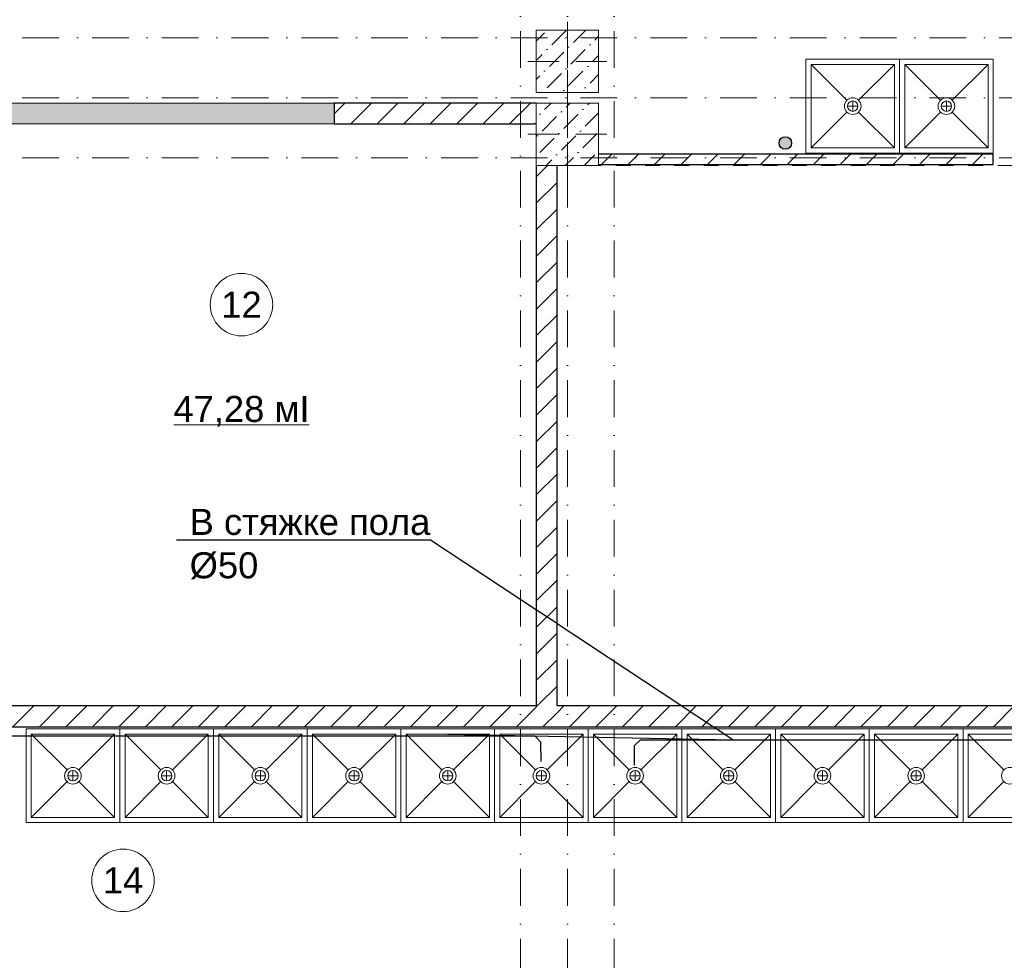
# Model space of a CAD drawing. Header units: millimetres. Extents: x -2890 to 117730, y -526 to 88572.
# Tile 46 of 65: x 71824 to 81283, y 27014 to 36046. Entities that reach past the tile are written whole.
import ezdxf
from ezdxf import colors
from ezdxf.entities.mleader import LeaderData, LeaderLine
from ezdxf.math import Vec2, Vec3

# ---------------------------------------------------------------- set-up
doc = ezdxf.new("R2010")
doc.units = ezdxf.units.MM
doc.header["$MEASUREMENT"] = 0
doc.set_wipeout_variables(frame=1)
for name, pattern in [('Wipeout_Contour', [1000, 0, -1000]), ('короткая штриховая', [2.822222, 1.411111, -1.411111]), ('Штрихпунктирная', [6.702778, 3.527778, -1.763889, 0, -1.411111])]:
    doc.linetypes.add(name, pattern=pattern)
for name, color, linetype in [('ВК_К1', 34, 'Continuous'), ('ВК_Текст', 7, 'Continuous'), ('Интерьер - Оборудование', 7, 'Continuous'), ('Конструктив - Колонны', 7, 'Continuous'), ('Конструктив - Стены блок 100 нов', 7, 'Continuous'), ('Конструктив - Стены Блок 200 нов', 7, 'Continuous'), ('Элемент Модели - Зона', 7, 'Continuous'), ('Элемент Модели - Оси', 7, 'Continuous')]:
    doc.layers.add(name, color=color, linetype=linetype)
doc.styles.get("Standard").update_dxf_attribs({"font": 'ARIALUNI.TTF', "height": 250})
doc.styles.add('СГЕНЕРИР_СТИЛЬ_4', font='arial.ttf')
pattern_1 = [(45, (-30913.89, 8295.99), (-127.27922, 127.27922), [])]
pattern_2 = [(45, (-30913.9, 8296), (-183.84776, 183.84776), [195, -65, 0, -65]), (45, (-30890.9, 8502.82), (-183.84776, 183.84776), [195, -65, 0, -65])]

# ---------------------------------------------------------------- blocks, each defined once
blk = doc.blocks.new('_None')

msp = doc.modelspace()

# ---------------------------------------------------------------- linework, layer by layer
at = {"layer": 'ВК_К1', "ltscale": 100}
for p, q in [((76776.4, 29166.2), (71702.6, 29166.2)), ((76831.8, 29110), (76776.4, 29166.2)), ((76833.2, 28922.4), (76831.8, 29110)), ((77730.2, 28888.3), (77731.6, 29075.9)), ((77731.6, 29075.9), (77787.1, 29132.1)), ((77787.1, 29132.1), (82934.8, 29132.1))]:
    msp.add_line(p, q, dxfattribs=at)
at = {"layer": 'Интерьер - Оборудование', "color": 7, "linetype": 'Continuous', "lineweight": 5, "ltscale": 100}
for p, q in [((80226.7, 35616), (79426.7, 35616)), ((79426.7, 35616), (79426.7, 34816)), ((79426.7, 35616), (79770.1, 35272.6)), ((80226.7, 35616), (79883.2, 35272.6)), ((80226.7, 34816), (80226.7, 35616)), ((81126.7, 35616), (80326.7, 35616)), ((80326.7, 35616), (80326.7, 34816)), ((80326.7, 35616), (80670.1, 35272.6)), ((81126.7, 35616), (80783.2, 35272.6)), ((81126.7, 34816), (81126.7, 35616)), ((79876.7, 35216), (79776.7, 35216)), ((79826.7, 35266), (79826.7, 35166)), ((80776.7, 35216), (80676.7, 35216)), ((80726.7, 35266), (80726.7, 35166)), ((79426.7, 34816), (79770.1, 35159.4)), ((80226.7, 34816), (79883.2, 35159.4)), ((80326.7, 34816), (80670.1, 35159.4)), ((81126.7, 34816), (80783.2, 35159.4)), ((79426.7, 34816), (80226.7, 34816)), ((80326.7, 34816), (81126.7, 34816)), ((71936.1, 29186.1), (71936.1, 28386.1)), ((72736.1, 29186.1), (71936.1, 29186.1)), ((71936.1, 29186.1), (72279.6, 28842.7)), ((72736.1, 29186.1), (72392.7, 28842.7)), ((72736.1, 28386.1), (72736.1, 29186.1)), ((72836.1, 29186.1), (72836.1, 28386.1)), ((73636.1, 29186.1), (72836.1, 29186.1)), ((72836.1, 29186.1), (73179.6, 28842.7)), ((73636.1, 29186.1), (73292.7, 28842.7)), ((73636.1, 28386.1), (73636.1, 29186.1)), ((73736.1, 29186.1), (73736.1, 28386.1)), ((74536.1, 29186.1), (73736.1, 29186.1)), ((73736.1, 29186.1), (74079.6, 28842.7)), ((74536.1, 29186.1), (74192.7, 28842.7)), ((74536.1, 28386.1), (74536.1, 29186.1)), ((74636.1, 29186.1), (74636.1, 28386.1)), ((75436.1, 29186.1), (74636.1, 29186.1)), ((74636.1, 29186.1), (74979.6, 28842.7)), ((75436.1, 29186.1), (75092.7, 28842.7)), ((75436.1, 28386.1), (75436.1, 29186.1)), ((75536.1, 29186.1), (75536.1, 28386.1)), ((76336.1, 29186.1), (75536.1, 29186.1)), ((75536.1, 29186.1), (75879.6, 28842.7)), ((76336.1, 29186.1), (75992.7, 28842.7)), ((76336.1, 28386.1), (76336.1, 29186.1)), ((76436.1, 29186.1), (76436.1, 28386.1)), ((77236.1, 29186.1), (76436.1, 29186.1)), ((76436.1, 29186.1), (76779.6, 28842.7)), ((77236.1, 29186.1), (76892.7, 28842.7)), ((77236.1, 28386.1), (77236.1, 29186.1)), ((77336.1, 29186.1), (77336.1, 28386.1)), ((78136.1, 29186.1), (77336.1, 29186.1)), ((77336.1, 29186.1), (77679.6, 28842.7)), ((78136.1, 29186.1), (77792.7, 28842.7)), ((78136.1, 28386.1), (78136.1, 29186.1)), ((78236.1, 29186.1), (78236.1, 28386.1)), ((79036.1, 29186.1), (78236.1, 29186.1)), ((78236.1, 29186.1), (78579.6, 28842.7)), ((79036.1, 29186.1), (78692.7, 28842.7)), ((79036.1, 28386.1), (79036.1, 29186.1)), ((79136.1, 29186.1), (79136.1, 28386.1)), ((79936.1, 29186.1), (79136.1, 29186.1)), ((79136.1, 29186.1), (79479.6, 28842.7)), ((79936.1, 29186.1), (79592.7, 28842.7)), ((79936.1, 28386.1), (79936.1, 29186.1)), ((80036.1, 29186.1), (80036.1, 28386.1)), ((80836.1, 29186.1), (80036.1, 29186.1)), ((80036.1, 29186.1), (80379.6, 28842.7)), ((80836.1, 29186.1), (80492.7, 28842.7)), ((80836.1, 28386.1), (80836.1, 29186.1)), ((80936.1, 29186.1), (80936.1, 28386.1)), ((81736.1, 29186.1), (80936.1, 29186.1)), ((80936.1, 29186.1), (81279.6, 28842.7)), ((72286.1, 28786.1), (72386.1, 28786.1)), ((72336.1, 28736.1), (72336.1, 28836.1)), ((73186.1, 28786.1), (73286.1, 28786.1)), ((73236.1, 28736.1), (73236.1, 28836.1)), ((74086.1, 28786.1), (74186.1, 28786.1)), ((74136.1, 28736.1), (74136.1, 28836.1)), ((74986.1, 28786.1), (75086.1, 28786.1)), ((75036.1, 28736.1), (75036.1, 28836.1)), ((75886.1, 28786.1), (75986.1, 28786.1)), ((75936.1, 28736.1), (75936.1, 28836.1)), ((76786.1, 28786.1), (76886.1, 28786.1)), ((76836.1, 28736.1), (76836.1, 28836.1)), ((77686.1, 28786.1), (77786.1, 28786.1)), ((77736.1, 28736.1), (77736.1, 28836.1)), ((78586.1, 28786.1), (78686.1, 28786.1)), ((78636.1, 28736.1), (78636.1, 28836.1)), ((79486.1, 28786.1), (79586.1, 28786.1)), ((79536.1, 28736.1), (79536.1, 28836.1)), ((80386.1, 28786.1), (80486.1, 28786.1)), ((80436.1, 28736.1), (80436.1, 28836.1)), ((71936.1, 28386.1), (72279.6, 28729.5)), ((72736.1, 28386.1), (72392.7, 28729.5)), ((72836.1, 28386.1), (73179.6, 28729.5)), ((73636.1, 28386.1), (73292.7, 28729.5)), ((73736.1, 28386.1), (74079.6, 28729.5)), ((74536.1, 28386.1), (74192.7, 28729.5)), ((74636.1, 28386.1), (74979.6, 28729.5)), ((75436.1, 28386.1), (75092.7, 28729.5)), ((75536.1, 28386.1), (75879.6, 28729.5)), ((76336.1, 28386.1), (75992.7, 28729.5)), ((76436.1, 28386.1), (76779.6, 28729.5)), ((77236.1, 28386.1), (76892.7, 28729.5)), ((77336.1, 28386.1), (77679.6, 28729.5)), ((78136.1, 28386.1), (77792.7, 28729.5)), ((78236.1, 28386.1), (78579.6, 28729.5)), ((79036.1, 28386.1), (78692.7, 28729.5)), ((79136.1, 28386.1), (79479.6, 28729.5)), ((79936.1, 28386.1), (79592.7, 28729.5)), ((80036.1, 28386.1), (80379.6, 28729.5)), ((80836.1, 28386.1), (80492.7, 28729.5)), ((80936.1, 28386.1), (81279.6, 28729.5)), ((71936.1, 28386.1), (72736.1, 28386.1)), ((72836.1, 28386.1), (73636.1, 28386.1)), ((73736.1, 28386.1), (74536.1, 28386.1)), ((74636.1, 28386.1), (75436.1, 28386.1)), ((75536.1, 28386.1), (76336.1, 28386.1)), ((76436.1, 28386.1), (77236.1, 28386.1)), ((77336.1, 28386.1), (78136.1, 28386.1)), ((78236.1, 28386.1), (79036.1, 28386.1)), ((79136.1, 28386.1), (79936.1, 28386.1)), ((80036.1, 28386.1), (80836.1, 28386.1)), ((80936.1, 28386.1), (81736.1, 28386.1))]:
    msp.add_line(p, q, dxfattribs=at)
for centre, radius in [((79826.7, 35216), 80), ((80726.7, 35216), 80), ((79826.7, 35216), 50), ((80726.7, 35216), 50), ((72336.1, 28786.1), 80), ((73236.1, 28786.1), 80), ((74136.1, 28786.1), 80), ((75036.1, 28786.1), 80), ((75936.1, 28786.1), 80), ((76836.1, 28786.1), 80), ((77736.1, 28786.1), 80), ((78636.1, 28786.1), 80), ((79536.1, 28786.1), 80), ((80436.1, 28786.1), 80), ((81336.1, 28786.1), 80), ((72336.1, 28786.1), 50), ((73236.1, 28786.1), 50), ((74136.1, 28786.1), 50), ((75036.1, 28786.1), 50), ((75936.1, 28786.1), 50), ((76836.1, 28786.1), 50), ((77736.1, 28786.1), 50), ((78636.1, 28786.1), 50), ((79536.1, 28786.1), 50), ((80436.1, 28786.1), 50)]:
    msp.add_circle(centre, radius, dxfattribs=at)
at = {"layer": 'Конструктив - Стены Блок 200 нов', "color": 7, "linetype": 'Continuous', "lineweight": 15, "ltscale": 100}
for p, q in [((74405.2, 35246), (73505.2, 35246)), ((74405.2, 35246), (73505.2, 35246)), ((74405.2, 35046), (73505.2, 35046)), ((74405.2, 35046), (73505.2, 35046))]:
    msp.add_line(p, q, dxfattribs=at)
at = {"layer": 'Конструктив - Стены Блок 200 нов', "color": 7, "linetype": 'Continuous', "lineweight": 30, "ltscale": 100}
msp.add_line((76786.1, 35046), (76766.1, 35046), dxfattribs=at)
at = {"layer": 'Элемент Модели - Зона', "color": 7, "linetype": 'Continuous', "lineweight": 0, "ltscale": 100}
msp.add_line((73304.6, 32156), (74605.2, 32156), dxfattribs=at)
at = {"layer": 'Элемент Модели - Зона', "color": 7, "linetype": 'Continuous', "lineweight": 0, "ltscale": 100, "flags": 128}
for points in [[(74254.9, 33309.6, 1), (73654.9, 33309.6, 1)], [(73117.1, 27781.4, 1), (72517.1, 27781.4, 1)]]:
    msp.add_lwpolyline(points, format="xyb", close=True, dxfattribs=at)
at = {"layer": 'Элемент Модели - Оси', "color": 7, "linetype": 'Штрихпунктирная', "lineweight": 15, "ltscale": 100}
msp.add_line((3470.8, 35296), (114954, 35296), dxfattribs=at)

# ---------------------------------------------------------------- texts
at = {"layer": 'Элемент Модели - Зона', "color": 7, "linetype": 'Continuous', "lineweight": 0, "ltscale": 100, "char_height": 250, "attachment_point": 5, "style": 'СГЕНЕРИР_СТИЛЬ_4'}
for s, insert in [('\\A1;12', (73954.9, 33309.6)), ('\\A1;47,28 мІ', (73954.9, 32285.3)), ('\\A1;14', (72817.1, 27781.4))]:
    msp.add_mtext(s, dxfattribs=dict(at, insert=insert))

# ---------------------------------------------------------------- wipeouts: each hides what was drawn before it
at = {"color": 254, "linetype": 'Wipeout_Contour', "lineweight": 0, "ltscale": 100}
for points, layer in [([(77386.1, 34656), (81176.7, 34656), (81176.7, 34756), (77386.1, 34756)], 'Конструктив - Стены блок 100 нов'), ([(76986.1, 29256.1), (86216.1, 29256.1), (86216.1, 29456.1), (76986.1, 29456.1)], 'Конструктив - Стены Блок 200 нов')]:
    msp.add_wipeout(points, dxfattribs=at).dxf.layer = layer

# ---------------------------------------------------------------- next in the draw order: hatches: boundary and pattern name
at = {"layer": 'ВК_К1', "ltscale": 100}
h = msp.add_hatch(color=256, dxfattribs=at)
h.dxf.hatch_style = 1
h.paths.add_polyline_path([(79238.8, 34861.3, 1), (79119.1, 34861.3, 1)])
at = {"layer": 'Конструктив - Стены блок 100 нов', "linetype": 'Continuous', "lineweight": 5, "ltscale": 100}
h = msp.add_hatch(dxfattribs=at)
h.set_pattern_fill('БЛОКИ_БЕТОННЫЕ_ЭФФЕКТИВН_7F', scale=100, style=0, pattern_type=2)
h.set_pattern_definition(pattern_1)
h.paths.add_polyline_path([(77386.1, 34656), (81176.7, 34656), (81176.7, 34756), (77386.1, 34756)])
at = {"layer": 'Конструктив - Стены Блок 200 нов', "linetype": 'Continuous', "lineweight": 5, "ltscale": 100}
h = msp.add_hatch(dxfattribs=at)
h.set_pattern_fill('БЛОКИ_БЕТОННЫЕ_ЭФФЕКТИВН_7F', scale=100, style=0, pattern_type=2)
h.set_pattern_definition(pattern_1)
h.paths.add_polyline_path([(76986.1, 29256.1), (86216.1, 29256.1), (86216.1, 29456.1), (76986.1, 29456.1)])

# ---------------------------------------------------------------- next in the draw order: linework, layer by layer
at = {"layer": 'ВК_К1', "ltscale": 100}
msp.add_circle((79178.9, 34861.3), 59.9, dxfattribs=at)
at = {"layer": 'Интерьер - Оборудование', "color": 7, "linetype": 'Continuous', "lineweight": 5, "ltscale": 100, "flags": 128}
for points in [[(80276.7, 35666), (79376.7, 35666), (79376.7, 34766), (80276.7, 34766)], [(81176.7, 35666), (80276.7, 35666), (80276.7, 34766), (81176.7, 34766)], [(77286.1, 28336.1), (78186.1, 28336.1), (78186.1, 29236.1), (77286.1, 29236.1)], [(78186.1, 28336.1), (79086.1, 28336.1), (79086.1, 29236.1), (78186.1, 29236.1)], [(79086.1, 28336.1), (79986.1, 28336.1), (79986.1, 29236.1), (79086.1, 29236.1)], [(79986.1, 28336.1), (80886.1, 28336.1), (80886.1, 29236.1), (79986.1, 29236.1)], [(80886.1, 28336.1), (81786.1, 28336.1), (81786.1, 29236.1), (80886.1, 29236.1)]]:
    msp.add_lwpolyline(points, close=True, dxfattribs=at)
at = {"layer": 'Конструктив - Стены блок 100 нов', "color": 7, "linetype": 'Continuous', "lineweight": 30, "ltscale": 100}
for p, q in [((81176.7, 34756), (77386.1, 34756)), ((77386.1, 34656), (81176.7, 34656))]:
    msp.add_line(p, q, dxfattribs=at)
at = {"layer": 'Конструктив - Стены блок 100 нов', "color": 7, "linetype": 'Continuous', "lineweight": 30, "ltscale": 100, "flags": 128}
msp.add_lwpolyline([(81176.7, 34656), (81176.7, 34756)], dxfattribs=at)
at = {"layer": 'Элемент Модели - Оси', "color": 7, "linetype": 'Штрихпунктирная', "lineweight": 15, "ltscale": 100}
msp.add_line((77536.1, 82191.7), (77536.1, 15620.8), dxfattribs=at)

# ---------------------------------------------------------------- next in the draw order: wipeouts: each hides what was drawn before it
at = {"color": 254, "linetype": 'Wipeout_Contour', "lineweight": 0, "ltscale": 100}
msp.add_wipeout([(76786.1, 35246), (74846.1, 35246), (74846.1, 35046), (76786.1, 35046)], dxfattribs=at).dxf.layer = 'Конструктив - Стены Блок 200 нов'

# ---------------------------------------------------------------- next in the draw order: hatches: boundary and pattern name
at = {"layer": 'Конструктив - Стены Блок 200 нов', "linetype": 'Continuous', "lineweight": 0, "ltscale": 100}
msp.add_hatch(color=255, dxfattribs=at).paths.add_polyline_path([(70326.1, 35196), (70326.1, 35046), (74846.1, 35046), (74846.1, 35196), (74846.1, 35246), (70326.1, 35246)])
at = {"layer": 'Конструктив - Стены Блок 200 нов', "linetype": 'Continuous', "lineweight": 5, "ltscale": 100}
h = msp.add_hatch(dxfattribs=at)
h.set_pattern_fill('БЛОКИ_БЕТОННЫЕ_ЭФФЕКТИВН_7F', scale=100, style=0, pattern_type=2)
h.set_pattern_definition(pattern_1)
h.paths.add_polyline_path([(76786.1, 35246), (74846.1, 35246), (74846.1, 35046), (76786.1, 35046)])

# ---------------------------------------------------------------- next in the draw order: linework, layer by layer
at = {"layer": 'Конструктив - Стены Блок 200 нов', "color": 7, "linetype": 'Continuous', "lineweight": 15, "ltscale": 100}
for p, q in [((74846.1, 35246), (70326.1, 35246)), ((74846.1, 35246), (70326.1, 35246)), ((74846.1, 35046), (70326.1, 35046)), ((74846.1, 35046), (70326.1, 35046))]:
    msp.add_line(p, q, dxfattribs=at)
at = {"layer": 'Конструктив - Стены Блок 200 нов', "color": 7, "linetype": 'Continuous', "lineweight": 30, "ltscale": 100}
for p, q in [((76786.1, 35246), (74846.1, 35246)), ((74846.1, 35246), (74846.1, 35196)), ((74846.1, 35196), (74846.1, 35046)), ((74846.1, 35046), (76766.1, 35046)), ((76786.1, 35046), (76766.1, 35046))]:
    msp.add_line(p, q, dxfattribs=at)

# ---------------------------------------------------------------- next in the draw order: wipeouts: each hides what was drawn before it
at = {"color": 254, "linetype": 'Wipeout_Contour', "lineweight": 0, "ltscale": 100}
msp.add_wipeout([(76786.1, 29256.1), (76986.1, 29256.1), (76986.1, 29456.1), (76786.1, 29456.1)], dxfattribs=at).dxf.layer = 'Конструктив - Стены Блок 200 нов'

# ---------------------------------------------------------------- next in the draw order: hatches: boundary and pattern name
at = {"layer": 'Конструктив - Стены Блок 200 нов', "linetype": 'Continuous', "lineweight": 5, "ltscale": 100}
h = msp.add_hatch(dxfattribs=at)
h.set_pattern_fill('БЛОКИ_БЕТОННЫЕ_ЭФФЕКТИВН_7F', scale=100, style=0, pattern_type=2)
h.set_pattern_definition(pattern_1)
h.paths.add_polyline_path([(76786.1, 29256.1), (76986.1, 29256.1), (76986.1, 29456.1), (76786.1, 29456.1)])

# ---------------------------------------------------------------- next in the draw order: linework, layer by layer
at = {"layer": 'Конструктив - Стены Блок 200 нов', "color": 7, "linetype": 'Continuous', "lineweight": 30, "ltscale": 100}
for p, q in [((76986.1, 29456.1), (76986.1, 29476.1)), ((86216.1, 29456.1), (76986.1, 29456.1)), ((76986.1, 29256.1), (86216.1, 29256.1))]:
    msp.add_line(p, q, dxfattribs=at)

# ---------------------------------------------------------------- next in the draw order: wipeouts: each hides what was drawn before it
at = {"color": 254, "linetype": 'Wipeout_Contour', "lineweight": 0, "ltscale": 100}
msp.add_wipeout([(76786.1, 29456.1), (68406.1, 29456.1), (68406.1, 29256.1), (76786.1, 29256.1)], dxfattribs=at).dxf.layer = 'Конструктив - Стены Блок 200 нов'

# ---------------------------------------------------------------- next in the draw order: hatches: boundary and pattern name
at = {"layer": 'Конструктив - Стены Блок 200 нов', "linetype": 'Continuous', "lineweight": 5, "ltscale": 100}
h = msp.add_hatch(dxfattribs=at)
h.set_pattern_fill('БЛОКИ_БЕТОННЫЕ_ЭФФЕКТИВН_7F', scale=100, style=0, pattern_type=2)
h.set_pattern_definition(pattern_1)
h.paths.add_polyline_path([(76786.1, 29456.1), (68406.1, 29456.1), (68406.1, 29256.1), (76786.1, 29256.1)])

# ---------------------------------------------------------------- next in the draw order: linework, layer by layer
at = {"layer": 'Интерьер - Оборудование', "color": 7, "linetype": 'Continuous', "lineweight": 5, "ltscale": 100, "flags": 128}
for points in [[(71886.1, 28336.1), (72786.1, 28336.1), (72786.1, 29236.1), (71886.1, 29236.1)], [(72786.1, 28336.1), (73686.1, 28336.1), (73686.1, 29236.1), (72786.1, 29236.1)], [(73686.1, 28336.1), (74586.1, 28336.1), (74586.1, 29236.1), (73686.1, 29236.1)], [(74586.1, 28336.1), (75486.1, 28336.1), (75486.1, 29236.1), (74586.1, 29236.1)], [(75486.1, 28336.1), (76386.1, 28336.1), (76386.1, 29236.1), (75486.1, 29236.1)], [(76386.1, 28336.1), (77286.1, 28336.1), (77286.1, 29236.1), (76386.1, 29236.1)]]:
    msp.add_lwpolyline(points, close=True, dxfattribs=at)
at = {"layer": 'Конструктив - Стены Блок 200 нов', "color": 7, "linetype": 'Continuous', "lineweight": 30, "ltscale": 100}
for p, q in [((76786.1, 29456.1), (68406.1, 29456.1)), ((76786.1, 29476.1), (76786.1, 29456.1)), ((68406.1, 29256.1), (76786.1, 29256.1)), ((76786.1, 29256.1), (76986.1, 29256.1))]:
    msp.add_line(p, q, dxfattribs=at)
at = {"layer": 'Элемент Модели - Оси', "color": 7, "linetype": 'Штрихпунктирная', "lineweight": 15, "ltscale": 100}
msp.add_line((76636.1, 82191.7), (76636.1, 15620.8), dxfattribs=at)

# ---------------------------------------------------------------- next in the draw order: wipeouts: each hides what was drawn before it
at = {"color": 254, "linetype": 'Wipeout_Contour', "lineweight": 0, "ltscale": 100}
msp.add_wipeout([(76786.1, 29456.1), (76986.1, 29456.1), (76986.1, 29476.1), (76786.1, 29476.1)], dxfattribs=at).dxf.layer = 'Конструктив - Стены Блок 200 нов'

# ---------------------------------------------------------------- next in the draw order: hatches: boundary and pattern name
at = {"layer": 'Конструктив - Стены Блок 200 нов', "linetype": 'Continuous', "lineweight": 5, "ltscale": 100}
h = msp.add_hatch(dxfattribs=at)
h.set_pattern_fill('БЛОКИ_БЕТОННЫЕ_ЭФФЕКТИВН_7F', scale=100, style=0, pattern_type=2)
h.set_pattern_definition(pattern_1)
h.paths.add_polyline_path([(76786.1, 29456.1), (76986.1, 29456.1), (76986.1, 29476.1), (76786.1, 29476.1)])

# ---------------------------------------------------------------- next in the draw order: wipeouts: each hides what was drawn before it
at = {"color": 254, "linetype": 'Wipeout_Contour', "lineweight": 0, "ltscale": 100}
msp.add_wipeout([(76786.1, 29476.1), (76986.1, 29476.1), (76986.1, 34646), (76786.1, 34646)], dxfattribs=at).dxf.layer = 'Конструктив - Стены Блок 200 нов'

# ---------------------------------------------------------------- next in the draw order: hatches: boundary and pattern name
at = {"layer": 'Конструктив - Стены Блок 200 нов', "linetype": 'Continuous', "lineweight": 5, "ltscale": 100}
h = msp.add_hatch(dxfattribs=at)
h.set_pattern_fill('БЛОКИ_БЕТОННЫЕ_ЭФФЕКТИВН_7F', scale=100, style=0, pattern_type=2)
h.set_pattern_definition(pattern_1)
h.paths.add_polyline_path([(76786.1, 29476.1), (76986.1, 29476.1), (76986.1, 34646), (76786.1, 34646)])

# ---------------------------------------------------------------- next in the draw order: linework, layer by layer
at = {"layer": 'Конструктив - Стены Блок 200 нов', "color": 7, "linetype": 'Continuous', "lineweight": 30, "ltscale": 100}
for p, q in [((76786.1, 34646), (76786.1, 29476.1)), ((76986.1, 29476.1), (76986.1, 34646)), ((76786.1, 29476.1), (76786.1, 29456.1)), ((76986.1, 29456.1), (76986.1, 29476.1))]:
    msp.add_line(p, q, dxfattribs=at)

# ---------------------------------------------------------------- next in the draw order: leaders
at = {"layer": 'ВК_Текст', "ltscale": 100}
ml = msp.add_multileader_mtext('Standard', dxfattribs=at)
ml.set_content('В стяжке пола\\P%%C50', color=256)
ml.set_leader_properties(color=256, linetype='ByLayer', lineweight=-1)
ml.set_arrow_properties(name='NONE')
ml.build(insert=Vec2(0, 0))
ml.multileader.update_dxf_attribs({"text_left_attachment_type": 6, "text_right_attachment_type": 6, "dogleg_length": 0.36, "arrow_head_size": 18})
ctx = ml.context
ctx.base_point, ctx.char_height, ctx.arrow_head_size, ctx.landing_gap_size, ctx.plane_origin = Vec3(73447.7, 31048.8), 250, 18, 9, Vec3(67760.8, 25514)
ctx.left_attachment, ctx.right_attachment = 6, 6
notes = []
notes.append((ctx, [(1, (1, 1, 0), (75770.3, 31048.8), (-1, 0), 36, [(1, [(75936.1, 29186.1), (78675.1, 29132.1)], 0, [])])]))
ctx.mtext.insert, ctx.mtext.flow_direction = Vec3(73456.7, 31348.8), 5
for ctx, leaders in notes:
    for number, flags, end, landing, length, lines in leaders:
        leader = LeaderData()
        leader.index, (leader.has_last_leader_line, leader.has_dogleg_vector, leader.attachment_direction) = number, flags
        leader.last_leader_point, leader.dogleg_vector, leader.dogleg_length = Vec3(end), Vec3(landing), length
        for number, points, colour, breaks in lines:
            line = LeaderLine()
            line.index, line.vertices, line.color, line.breaks = number, Vec3.list(points), colors.encode_raw_color(colour), breaks
            leader.lines.append(line)
        ctx.leaders.append(leader)

# ---------------------------------------------------------------- next in the draw order: wipeouts: each hides what was drawn before it
at = {"color": 254, "linetype": 'Wipeout_Contour', "lineweight": 0, "ltscale": 100}
msp.add_wipeout([(76786.1, 34646), (77386.1, 34646), (77386.1, 35246), (76786.1, 35246)], dxfattribs=at).dxf.layer = 'Конструктив - Колонны'

# ---------------------------------------------------------------- next in the draw order: hatches: boundary and pattern name
at = {"layer": 'Конструктив - Колонны', "linetype": 'Continuous', "lineweight": 15, "ltscale": 100}
h = msp.add_hatch(dxfattribs=at)
h.set_pattern_fill('БЕТОН_01_0006', scale=100, style=0, pattern_type=2)
h.set_pattern_definition(pattern_2)
h.paths.add_polyline_path([(76786.1, 34646), (77386.1, 34646), (77386.1, 35246), (76786.1, 35246)])

# ---------------------------------------------------------------- next in the draw order: linework, layer by layer
at = {"layer": 'Конструктив - Колонны', "color": 7, "linetype": 'Continuous', "lineweight": 0, "ltscale": 100}
for p, q in [((77086.1, 35026), (77086.1, 35326)), ((77006.1, 34946), (76706.1, 34946)), ((77166.1, 34946), (77466.1, 34946)), ((77086.1, 34866), (77086.1, 34566))]:
    msp.add_line(p, q, dxfattribs=at)
at = {"layer": 'Конструктив - Колонны', "color": 7, "linetype": 'Continuous', "lineweight": 15, "ltscale": 100, "flags": 128}
msp.add_lwpolyline([(76786.1, 34646), (77386.1, 34646), (77386.1, 35246), (76786.1, 35246)], close=True, dxfattribs=at)
at = {"layer": 'Конструктив - Колонны', "color": 7, "linetype": 'Continuous', "lineweight": 0, "ltscale": 100}
msp.add_point((77086.1, 34946), dxfattribs=at)
at = {"layer": 'Элемент Модели - Зона', "color": 7, "linetype": 'короткая штриховая', "lineweight": 15, "ltscale": 100}
msp.add_line((76986.1, 34646), (86186.2, 34646), dxfattribs=at)
at = {"layer": 'Элемент Модели - Оси', "color": 7, "linetype": 'Штрихпунктирная', "lineweight": 15, "ltscale": 100}
msp.add_line((3470.8, 34721), (114954, 34721), dxfattribs=at)

# ---------------------------------------------------------------- next in the draw order: wipeouts: each hides what was drawn before it
at = {"color": 254, "linetype": 'Wipeout_Contour', "lineweight": 0, "ltscale": 100}
msp.add_wipeout([(76786.1, 35346), (77386.1, 35346), (77386.1, 35946), (76786.1, 35946)], dxfattribs=at).dxf.layer = 'Конструктив - Колонны'

# ---------------------------------------------------------------- next in the draw order: hatches: boundary and pattern name
at = {"layer": 'Конструктив - Колонны', "linetype": 'Continuous', "lineweight": 15, "ltscale": 100}
h = msp.add_hatch(dxfattribs=at)
h.set_pattern_fill('БЕТОН_01_0006', scale=100, style=0, pattern_type=2)
h.set_pattern_definition(pattern_2)
h.paths.add_polyline_path([(76786.1, 35346), (77386.1, 35346), (77386.1, 35946), (76786.1, 35946)])

# ---------------------------------------------------------------- next in the draw order: linework, layer by layer
at = {"layer": 'Конструктив - Колонны', "color": 7, "linetype": 'Continuous', "lineweight": 0, "ltscale": 100}
for p, q in [((77086.1, 35726), (77086.1, 36026)), ((77006.1, 35646), (76706.1, 35646)), ((77086.1, 35566), (77086.1, 35266)), ((77166.1, 35646), (77466.1, 35646))]:
    msp.add_line(p, q, dxfattribs=at)
at = {"layer": 'Конструктив - Колонны', "color": 7, "linetype": 'Continuous', "lineweight": 15, "ltscale": 100, "flags": 128}
msp.add_lwpolyline([(76786.1, 35346), (77386.1, 35346), (77386.1, 35946), (76786.1, 35946)], close=True, dxfattribs=at)
at = {"layer": 'Конструктив - Колонны', "color": 7, "linetype": 'Continuous', "lineweight": 0, "ltscale": 100}
msp.add_point((77086.1, 35646), dxfattribs=at)
at = {"layer": 'Элемент Модели - Оси', "color": 7, "linetype": 'Штрихпунктирная', "lineweight": 15, "ltscale": 100}
for p, q in [((77086.1, 82191.7), (77086.1, 15620.8)), ((3470.8, 35871), (114954, 35871))]:
    msp.add_line(p, q, dxfattribs=at)

doc.saveas('drawing.dxf')
